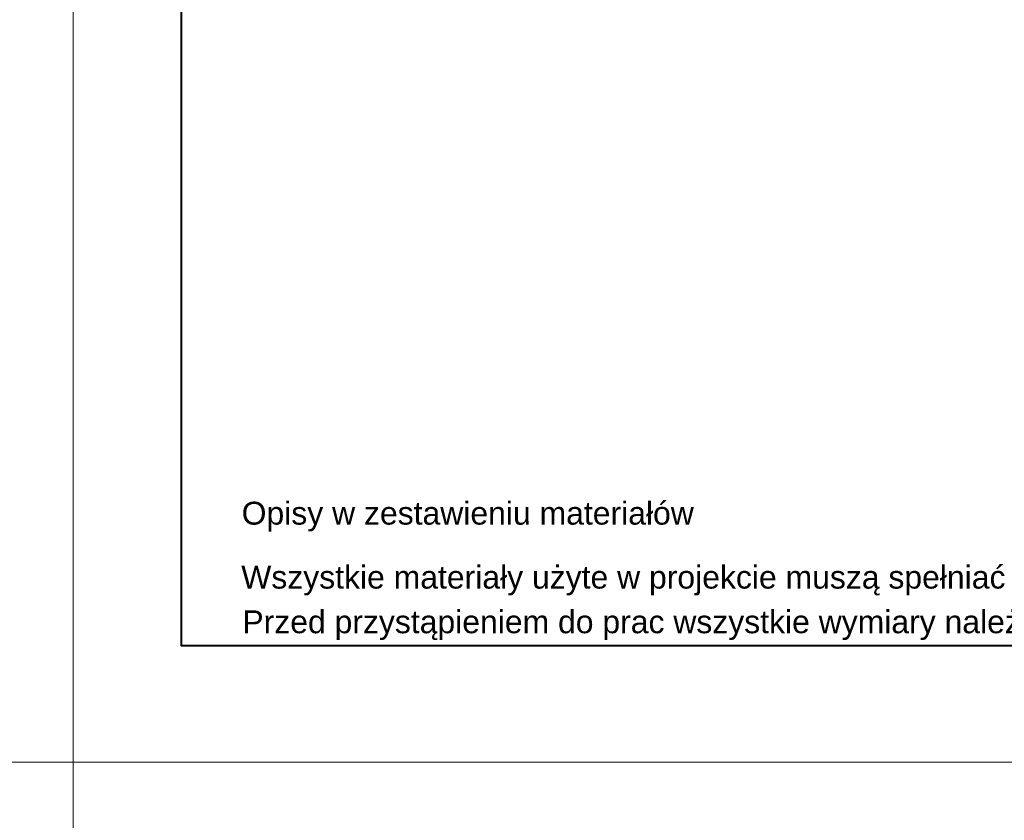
# Model space of a CAD drawing. Header units: centimetres. Extents: x -15121 to 30567, y -60641 to 0.
# Tile 111 of 256: x 5904 to 6247, y -25995 to -25717. Entities that reach past the tile are written whole.
import ezdxf

# ---------------------------------------------------------------- set-up
doc = ezdxf.new("R2010")
doc.units = ezdxf.units.CM
doc.header["$LTSCALE"] = 60
doc.layers.add('A Obramowanie', color=7, linetype='Continuous', lineweight=15, plot=False)
doc.layers.add('A Ramka', color=5, linetype='Continuous', lineweight=40)
doc.layers.add('AIKA tabelka ogólna 25', color=7, linetype='Continuous', lineweight=20)
doc.styles.add('Annotative', font='arial.ttf')

msp = doc.modelspace()

# ---------------------------------------------------------------- linework, layer by layer
at = {"layer": 'A Obramowanie', "transparency": 33554610}
for points in [[(5922.788, -25975.0194), (3689.6487, -25975.0194), (3689.6487, -24408.9094), (5922.788, -24408.9094)], [(8155.9272, -25975.0194), (5922.788, -25975.0194), (5922.788, -24408.9094), (8155.9272, -24408.9094)], [(5922.788, -27541.1294), (3689.6487, -27541.1294), (3689.6487, -25975.0194), (5922.788, -25975.0194)], [(8155.9272, -27541.1294), (5922.788, -27541.1294), (5922.788, -25975.0194), (8155.9272, -25975.0194)]]:
    msp.add_lwpolyline(points, close=True, dxfattribs=at)
at = {"layer": 'A Ramka', "transparency": 33554610}
msp.add_lwpolyline([(8118.3323, -24449.4644), (5960.3829, -24449.4644), (5960.3829, -25934.4644), (8118.3323, -25934.4644)], close=True, dxfattribs=at)

# ---------------------------------------------------------------- texts
at = {"layer": 'AIKA tabelka ogólna 25', "transparency": 33554610, "style": 'Annotative'}
for s, height, p in [('Opisy w zestawieniu materiałów', 7.954545, (5981.4684, -25892.3974)), ('Wszystkie materiały użyte w projekcie muszą spełniać obowiązujące normy przepisów ochrony przeciwpożarowej ', 7.9545455, (5981.3177, -25914.6577)), ('Przed przystąpieniem do prac wszystkie wymiary należy sprawdzić w naturze', 7.954545, (5981.7161, -25930.1934))]:
    msp.add_text(s, height=height, dxfattribs=at).set_placement(p)

doc.saveas('drawing.dxf')
